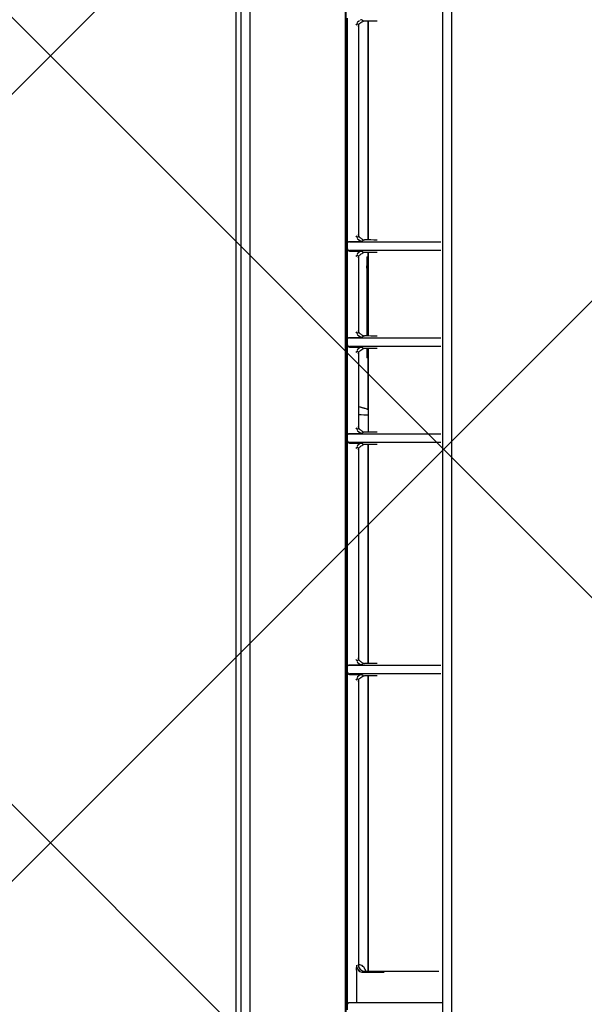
# Model space of a CAD drawing. Header units: millimetres. Extents: x 24385 to 79107, y -56478 to -23676.
# Tile 94 of 256: x 29196 to 29212, y -35241 to -35213. Entities that reach past the tile are written whole.
import ezdxf

# ---------------------------------------------------------------- set-up
doc = ezdxf.new("R2010")
doc.units = ezdxf.units.MM
doc.header["$LTSCALE"] = 2
doc.linetypes.add('DASHED', pattern=[19.05, 12.7, -6.35])
doc.layers.add('0_OPIS', color=7, linetype='Continuous', lineweight=13)
doc.layers.add('A_KRESKOWANIE', color=9, linetype='Continuous', lineweight=0)
for name, color, linetype in [('3DPLAN_A_OPIS', 8, 'Continuous'), ('IS_freon_urządzenia', 3, 'DASHED'), ('IS_KLIM_urządzenia', 3, 'Continuous')]:
    doc.layers.add(name, color=color, linetype=linetype)
doc.styles.add('ARIAL', font='arial.ttf')

# ---------------------------------------------------------------- blocks, each defined once
blk = doc.blocks.new('G$C8A3076D4')
at = {"layer": 'IS_KLIM_urządzenia', "linetype": 'Continuous'}
for p, q in [((98.423, 6.636), (6.111, 6.64)), ((98.561, 6.362), (5.976, 6.362)), ((23.102, 6.297), (23.105, 3.494)), ((23.361, 6.297), (23.358, 3.494)), ((26.057, 6.297), (26.06, 3.494)), ((26.316, 6.297), (26.313, 3.494)), ((29.012, 6.297), (29.015, 3.358)), ((29.271, 6.297), (29.268, 3.358)), ((36.136, 6.297), (36.139, 3.358)), ((36.395, 6.297), (36.392, 3.494)), ((46.51, 3.495), (46.51, 6.344)), ((45.58, 3.883), (45.58, 4.561)), ((23.039, 4.076), (16.301, 4.076)), ((16.301, 4.049), (23.039, 4.049)), ((25.994, 4.076), (23.424, 4.076)), ((23.425, 4.049), (23.558, 4.049)), ((23.558, 4.023), (23.558, 4.055)), ((23.903, 4.055), (23.558, 4.055)), ((23.601, 4.076), (23.601, 4.076)), ((23.903, 4.023), (23.83, 4.023)), ((23.903, 4.023), (25.994, 4.023)), ((28.949, 4.076), (26.379, 4.076)), ((26.662, 4.055), (26.379, 4.055)), ((26.662, 4.055), (26.662, 4.023)), ((26.663, 4.049), (28.243, 4.049)), ((28.433, 4.076), (28.424, 3.775)), ((36.072, 4.076), (29.334, 4.076)), ((29.334, 4.049), (36.073, 4.049)), ((45.55, 4.076), (36.458, 4.076)), ((36.458, 4.049), (45.55, 4.049)), ((16.304, 3.925), (16.26, 3.861)), ((16.263, 3.856), (16.273, 3.822)), ((16.291, 3.797), (16.33, 3.739)), ((16.329, 3.738), (16.358, 3.723)), ((16.419, 3.77), (16.378, 3.711)), ((16.395, 3.704), (16.427, 3.687)), ((22.912, 3.687), (22.945, 3.704)), ((22.961, 3.711), (22.921, 3.769)), ((22.981, 3.723), (23.008, 3.737)), ((23.008, 3.737), (23.068, 3.827)), ((23.076, 3.866), (23.035, 3.925)), ((23.428, 3.925), (23.384, 3.861)), ((23.415, 3.797), (23.454, 3.739)), ((23.453, 3.738), (23.482, 3.723)), ((23.543, 3.769), (23.502, 3.711)), ((23.519, 3.704), (23.551, 3.687)), ((25.867, 3.687), (25.9, 3.704)), ((25.917, 3.71), (25.876, 3.769)), ((25.936, 3.723), (25.963, 3.737)), ((25.963, 3.737), (26.024, 3.827)), ((26.031, 3.866), (25.99, 3.925)), ((26.383, 3.925), (26.339, 3.861)), ((26.37, 3.797), (26.409, 3.739)), ((26.408, 3.738), (26.437, 3.723)), ((26.498, 3.769), (26.457, 3.71)), ((26.474, 3.704), (26.506, 3.687)), ((28.822, 3.687), (28.855, 3.704)), ((28.872, 3.71), (28.831, 3.769)), ((28.891, 3.723), (28.918, 3.737)), ((28.918, 3.737), (28.979, 3.827)), ((28.986, 3.866), (28.945, 3.925)), ((29.338, 3.925), (29.294, 3.861)), ((29.297, 3.856), (29.307, 3.822)), ((29.325, 3.797), (29.364, 3.739)), ((29.363, 3.738), (29.392, 3.723)), ((29.453, 3.769), (29.412, 3.71)), ((29.429, 3.704), (29.461, 3.687)), ((35.946, 3.687), (35.979, 3.704)), ((35.995, 3.71), (35.955, 3.769)), ((36.015, 3.723), (36.042, 3.737)), ((36.042, 3.737), (36.102, 3.827)), ((36.11, 3.866), (36.069, 3.925)), ((36.462, 3.925), (36.418, 3.861)), ((36.421, 3.856), (36.431, 3.822)), ((36.449, 3.797), (36.488, 3.739)), ((36.487, 3.738), (36.516, 3.723)), ((36.577, 3.769), (36.536, 3.71)), ((36.553, 3.704), (36.585, 3.687)), ((45.517, 3.706), (46.51, 3.706)), ((100.699, 3.367), (3.823, 3.367)), ((99.292, 3.387), (3.847, 3.387)), ((23.312, 3.431), (23.151, 3.431)), ((26.267, 3.431), (26.106, 3.431)), ((29.222, 3.431), (29.061, 3.431)), ((36.346, 3.431), (36.185, 3.431)), ((46.736, 3.431), (46.564, 3.431)), ((46.564, 3.431), (46.564, 3.431))]:
    blk.add_line(p, q, dxfattribs=at)
for centre, radius, start, end in [((23.536, 4.055), 0.0216, 0, 90.0002), ((26.684, 4.055), 0.0216, 90.0002, 180), ((45.624, 3.799), 0.216, 110.2881, 120.6612)]:
    blk.add_arc(centre, radius, start, end, dxfattribs=at)
at = {"layer": 'IS_KLIM_urządzenia', "linetype": 'Continuous', "extrusion": (-1.20826e-05, -6.12303e-17, -1)}
blk.add_arc((-46.564, 3.485, -0.001), 0.0539, 270, 0, dxfattribs=at)
at = {"layer": 'IS_KLIM_urządzenia', "linetype": 'Continuous'}
for centre, major_axis, ratio, start_param, end_param in [((46.51, 3.646), (0, 0.0539), 0.000012, 4.626344, 6.090623), ((23.312, 3.485), (0, 0.0539), 0.991444, 3.141593, 4.704533), ((26.267, 3.485), (0, 0.0539), 0.991444, 3.141593, 4.704533), ((29.222, 3.485), (0, 0.0539), 0.991444, 3.141593, 4.704533), ((36.346, 3.485), (0, 0.0539), 0.991444, 3.141593, 4.704532), ((46.51, 3.496), (0, -0.0108), 0.000012, 0, 1.518436)]:
    blk.add_ellipse(centre, major_axis=major_axis, ratio=ratio, start_param=start_param, end_param=end_param, dxfattribs=at)
for points, degree in [([(45.558, 6.239), (45.556, 5.483), (45.553, 4.726), (45.55, 3.97)], 3), ([(46.51, 3.706), (46.51, 4.566), (46.51, 5.425), (46.51, 6.285)], 3), ([(16.3, 4.336), (16.3, 4.208), (16.3, 4.08), (16.301, 3.952)], 3), ([(23.04, 4.336), (23.039, 4.208), (23.039, 4.08), (23.038, 3.952)], 3), ([(23.423, 4.336), (23.424, 4.208), (23.424, 4.08), (23.425, 3.952)], 3), ([(25.995, 4.336), (25.994, 4.208), (25.994, 4.08), (25.994, 3.952)], 3), ([(26.379, 4.336), (26.379, 4.208), (26.379, 4.08), (26.38, 3.952)], 3), ([(28.95, 4.336), (28.949, 4.208), (28.949, 4.08), (28.949, 3.952)], 3), ([(29.334, 4.336), (29.334, 4.208), (29.334, 4.08), (29.335, 3.952)], 3), ([(36.074, 4.336), (36.073, 4.208), (36.073, 4.08), (36.072, 3.952)], 3), ([(36.457, 4.336), (36.458, 4.208), (36.458, 4.08), (36.459, 3.952)], 3), ([(28.41, 3.776), (28.414, 3.876), (28.417, 3.976), (28.421, 4.076)], 3), ([(45.514, 3.985), (45.449, 3.946)], 1), ([(22.93, 3.776), (16.41, 3.776)], 1), ([(22.961, 3.805), (22.981, 3.834), (23, 3.864), (23.02, 3.893)], 3), ([(23.084, 3.815), (23.085, 3.801), (23.085, 3.785), (23.085, 3.77)], 3), ([(23.084, 3.485), (23.084, 3.58), (23.085, 3.675), (23.085, 3.77)], 3), ([(23.378, 3.8), (23.378, 3.828), (23.378, 3.856), (23.378, 3.885)], 3), ([(23.378, 3.77), (23.378, 3.78), (23.378, 3.79), (23.378, 3.8)], 3), ([(23.379, 3.485), (23.379, 3.58), (23.379, 3.675), (23.378, 3.77)], 3), ([(25.885, 3.776), (23.533, 3.776)], 1), ([(25.916, 3.805), (25.936, 3.834), (25.956, 3.864), (25.975, 3.893)], 3), ([(26.039, 3.815), (26.04, 3.801), (26.04, 3.785), (26.04, 3.77)], 3), ([(26.039, 3.485), (26.039, 3.58), (26.04, 3.675), (26.04, 3.77)], 3), ([(26.333, 3.8), (26.333, 3.828), (26.333, 3.856), (26.333, 3.885)], 3), ([(26.333, 3.77), (26.333, 3.78), (26.333, 3.79), (26.333, 3.8)], 3), ([(26.334, 3.485), (26.334, 3.58), (26.334, 3.675), (26.333, 3.77)], 3), ([(28.84, 3.776), (26.487, 3.776)], 1), ([(28.16, 3.776), (28.16, 3.777), (28.16, 3.777), (28.16, 3.778)], 3), ([(28.871, 3.805), (28.891, 3.834), (28.911, 3.864), (28.93, 3.893)], 3), ([(28.994, 3.815), (28.995, 3.801), (28.995, 3.785), (28.995, 3.77)], 3), ([(29.288, 3.8), (29.288, 3.828), (29.288, 3.856), (29.288, 3.885)], 3), ([(29.288, 3.77), (29.288, 3.78), (29.288, 3.79), (29.288, 3.8)], 3), ([(35.964, 3.776), (29.443, 3.776)], 1), ([(35.995, 3.805), (36.015, 3.834), (36.034, 3.864), (36.054, 3.893)], 3), ([(36.118, 3.815), (36.119, 3.801), (36.119, 3.785), (36.119, 3.77)], 3), ([(36.118, 3.485), (36.118, 3.58), (36.119, 3.675), (36.119, 3.77)], 3), ([(36.412, 3.8), (36.412, 3.828), (36.412, 3.856), (36.412, 3.884)], 3), ([(36.412, 3.77), (36.412, 3.78), (36.412, 3.79), (36.412, 3.8)], 3), ([(36.413, 3.485), (36.413, 3.58), (36.413, 3.675), (36.412, 3.77)], 3), ([(45.42, 3.776), (36.566, 3.776)], 1), ([(45.498, 3.832), (45.508, 3.818), (45.517, 3.804), (45.527, 3.79)], 3), ([(46.51, 3.706), (46.51, 3.704), (46.51, 3.702), (46.51, 3.699)], 3), ([(46.51, 3.485), (46.51, 3.537), (46.51, 3.589), (46.51, 3.641)], 3), ([(23.084, 3.48), (23.084, 3.482), (23.084, 3.483), (23.084, 3.485)], 3), ([(23.379, 3.485), (23.379, 3.483), (23.379, 3.482), (23.379, 3.48)], 3), ([(26.039, 3.48), (26.039, 3.482), (26.039, 3.483), (26.039, 3.485)], 3), ([(26.334, 3.485), (26.334, 3.483), (26.334, 3.482), (26.334, 3.48)], 3), ([(28.994, 3.48), (28.994, 3.482), (28.994, 3.483), (28.994, 3.485)], 3), ([(29.289, 3.485), (29.289, 3.483), (29.289, 3.482), (29.289, 3.48)], 3), ([(36.118, 3.48), (36.118, 3.482), (36.118, 3.483), (36.118, 3.485)], 3), ([(36.413, 3.485), (36.413, 3.483), (36.413, 3.482), (36.413, 3.48)], 3), ([(46.511, 3.48), (46.511, 3.482), (46.51, 3.483), (46.51, 3.485)], 3)]:
    blk.add_open_spline(points, degree=degree, dxfattribs=at)
for points, knots in [([(16.301, 3.952), (16.301, 3.94), (16.303, 3.928), (16.31, 3.909), (16.314, 3.901), (16.319, 3.893)], [0, 0, 0, 0, 0.574087, 0.574087, 1, 1, 1, 1]), ([(23.02, 3.893), (23.027, 3.903), (23.032, 3.914), (23.037, 3.934), (23.038, 3.943), (23.038, 3.952)], [0, 0, 0, 0, 0.574023, 0.574023, 1, 1, 1, 1]), ([(23.425, 3.952), (23.425, 3.94), (23.427, 3.928), (23.434, 3.909), (23.438, 3.901), (23.443, 3.893)], [0, 0, 0, 0, 0.574076, 0.574076, 1, 1, 1, 1]), ([(23.601, 4.076), (23.602, 4.076), (23.602, 4.076), (23.602, 4.076), (23.602, 4.076), (23.601, 4.076), (23.599, 4.076), (23.599, 4.076)], [0, 0, 0, 0, 0.260298, 0.260298, 0.752675, 0.752675, 1, 1, 1, 1]), ([(25.975, 3.893), (25.981, 3.902), (25.986, 3.911), (25.992, 3.931), (25.994, 3.942), (25.994, 3.952)], [0, 0, 0, 0, 0.498045, 0.498045, 1, 1, 1, 1]), ([(26.38, 3.952), (26.38, 3.94), (26.382, 3.928), (26.389, 3.909), (26.393, 3.901), (26.398, 3.893)], [0, 0, 0, 0, 0.574087, 0.574087, 1, 1, 1, 1]), ([(26.621, 4.076), (26.621, 4.076), (26.619, 4.076), (26.618, 4.076), (26.618, 4.076), (26.618, 4.076)], [0, 0, 0, 0, 0.556465, 0.556465, 1, 1, 1, 1]), ([(28.16, 3.776), (28.175, 3.826), (28.19, 3.877), (28.221, 3.977), (28.236, 4.026), (28.251, 4.076)], [0, 0, 0, 0, 0.50204, 0.50204, 1, 1, 1, 1]), ([(28.165, 3.776), (28.178, 3.817), (28.191, 3.859), (28.221, 3.959), (28.239, 4.018), (28.257, 4.076)], [0, 0, 0, 0, 0.412722, 0.412722, 1, 1, 1, 1]), ([(28.93, 3.893), (28.937, 3.903), (28.942, 3.914), (28.947, 3.934), (28.949, 3.943), (28.949, 3.952)], [0, 0, 0, 0, 0.574023, 0.574023, 1, 1, 1, 1]), ([(29.335, 3.952), (29.335, 3.94), (29.337, 3.928), (29.344, 3.909), (29.348, 3.9), (29.353, 3.893)], [0, 0, 0, 0, 0.574076, 0.574076, 1, 1, 1, 1]), ([(36.054, 3.893), (36.06, 3.902), (36.065, 3.911), (36.071, 3.931), (36.072, 3.942), (36.072, 3.952)], [0, 0, 0, 0, 0.498045, 0.498045, 1, 1, 1, 1]), ([(36.459, 3.952), (36.459, 3.94), (36.461, 3.928), (36.468, 3.909), (36.472, 3.9), (36.477, 3.893)], [0, 0, 0, 0, 0.574095, 0.574095, 1, 1, 1, 1]), ([(45.335, 3.758), (45.36, 3.758), (45.384, 3.762), (45.43, 3.778), (45.451, 3.79), (45.489, 3.82), (45.505, 3.838), (45.531, 3.878), (45.54, 3.901), (45.548, 3.939), (45.55, 3.955), (45.55, 3.97)], [0, 0, 0, 0, 0.216761, 0.216761, 0.433645, 0.433645, 0.648802, 0.648802, 0.862826, 0.862826, 1, 1, 1, 1]), ([(45.449, 3.946), (45.44, 3.941), (45.432, 3.936), (45.405, 3.914), (45.388, 3.895), (45.362, 3.854), (45.353, 3.831), (45.344, 3.793), (45.343, 3.778), (45.342, 3.764)], [0, 0, 0, 0, 0.137316, 0.137316, 0.47063, 0.47063, 0.803518, 0.803518, 1, 1, 1, 1]), ([(16.319, 3.893), (16.331, 3.875), (16.344, 3.856), (16.364, 3.827), (16.371, 3.816), (16.379, 3.805)], [0, 0, 0, 0, 0.624509, 0.624509, 1, 1, 1, 1]), ([(16.379, 3.805), (16.385, 3.795), (16.394, 3.786), (16.413, 3.772), (16.424, 3.766), (16.446, 3.76), (16.457, 3.758), (16.468, 3.758)], [0, 0, 0, 0, 0.342475, 0.342475, 0.684843, 0.684843, 1, 1, 1, 1]), ([(22.871, 3.758), (22.884, 3.758), (22.896, 3.76), (22.919, 3.768), (22.93, 3.774), (22.947, 3.788), (22.955, 3.796), (22.961, 3.805)], [0, 0, 0, 0, 0.347363, 0.347363, 0.69495, 0.69495, 1, 1, 1, 1]), ([(23.079, 3.894), (23.079, 3.893), (23.079, 3.893), (23.081, 3.869), (23.083, 3.843), (23.084, 3.815)], [0, 0, 0, 0, 0.008032, 0.008032, 1, 1, 1, 1]), ([(23.443, 3.893), (23.455, 3.875), (23.467, 3.857), (23.487, 3.828), (23.495, 3.816), (23.502, 3.805)], [0, 0, 0, 0, 0.614612, 0.614612, 1, 1, 1, 1]), ([(23.502, 3.805), (23.509, 3.795), (23.518, 3.786), (23.537, 3.772), (23.548, 3.766), (23.57, 3.759), (23.581, 3.758), (23.592, 3.758)], [0, 0, 0, 0, 0.342485, 0.342485, 0.684864, 0.684864, 1, 1, 1, 1]), ([(25.827, 3.758), (25.839, 3.758), (25.851, 3.76), (25.874, 3.768), (25.885, 3.774), (25.902, 3.788), (25.91, 3.796), (25.916, 3.805)], [0, 0, 0, 0, 0.347363, 0.347363, 0.69495, 0.69495, 1, 1, 1, 1]), ([(26.034, 3.894), (26.034, 3.893), (26.034, 3.893), (26.036, 3.869), (26.038, 3.843), (26.039, 3.815)], [0, 0, 0, 0, 0.008032, 0.008032, 1, 1, 1, 1]), ([(26.398, 3.893), (26.41, 3.875), (26.423, 3.856), (26.443, 3.827), (26.45, 3.816), (26.458, 3.805)], [0, 0, 0, 0, 0.624509, 0.624509, 1, 1, 1, 1]), ([(26.458, 3.805), (26.464, 3.795), (26.473, 3.786), (26.492, 3.772), (26.503, 3.766), (26.525, 3.759), (26.536, 3.758), (26.547, 3.758)], [0, 0, 0, 0, 0.342475, 0.342475, 0.684843, 0.684843, 1, 1, 1, 1]), ([(28.782, 3.758), (28.794, 3.758), (28.806, 3.76), (28.829, 3.768), (28.84, 3.774), (28.857, 3.788), (28.865, 3.796), (28.871, 3.805)], [0, 0, 0, 0, 0.347363, 0.347363, 0.69495, 0.69495, 1, 1, 1, 1]), ([(28.989, 3.894), (28.989, 3.893), (28.989, 3.893), (28.991, 3.869), (28.993, 3.843), (28.994, 3.815)], [0, 0, 0, 0, 0.008032, 0.008032, 1, 1, 1, 1]), ([(28.994, 3.485), (28.994, 3.553), (28.995, 3.622), (28.995, 3.717), (28.995, 3.743), (28.995, 3.77)], [0, 0, 0, 0, 0.71897, 0.71897, 1, 1, 1, 1]), ([(29.289, 3.485), (29.289, 3.553), (29.289, 3.622), (29.289, 3.717), (29.288, 3.743), (29.288, 3.77)], [0, 0, 0, 0, 0.718978, 0.718978, 1, 1, 1, 1]), ([(29.353, 3.893), (29.365, 3.875), (29.377, 3.857), (29.397, 3.827), (29.405, 3.816), (29.413, 3.805)], [0, 0, 0, 0, 0.614611, 0.614611, 1, 1, 1, 1]), ([(29.413, 3.805), (29.419, 3.795), (29.428, 3.786), (29.447, 3.772), (29.458, 3.766), (29.48, 3.759), (29.491, 3.758), (29.502, 3.758)], [0, 0, 0, 0, 0.342485, 0.342485, 0.684864, 0.684864, 1, 1, 1, 1]), ([(35.905, 3.758), (35.918, 3.758), (35.93, 3.76), (35.953, 3.768), (35.964, 3.774), (35.981, 3.788), (35.989, 3.796), (35.995, 3.805)], [0, 0, 0, 0, 0.34736, 0.34736, 0.694944, 0.694944, 1, 1, 1, 1]), ([(36.113, 3.893), (36.113, 3.893), (36.113, 3.893), (36.115, 3.868), (36.117, 3.843), (36.118, 3.815)], [0, 0, 0, 0, 0.008032, 0.008032, 1, 1, 1, 1]), ([(36.477, 3.893), (36.489, 3.875), (36.502, 3.856), (36.522, 3.827), (36.529, 3.816), (36.536, 3.805)], [0, 0, 0, 0, 0.624518, 0.624518, 1, 1, 1, 1]), ([(36.536, 3.805), (36.543, 3.795), (36.552, 3.786), (36.571, 3.772), (36.582, 3.766), (36.604, 3.759), (36.615, 3.758), (36.626, 3.758)], [0, 0, 0, 0, 0.342472, 0.342472, 0.684838, 0.684838, 1, 1, 1, 1]), ([(45.517, 3.706), (45.493, 3.706), (45.47, 3.707), (45.418, 3.711), (45.391, 3.713), (45.363, 3.716), (45.363, 3.716), (45.363, 3.716)], [0, 0, 0, 0, 0.438386, 0.438386, 0.994007, 0.994007, 1, 1, 1, 1]), ([(45.414, 3.711), (45.423, 3.713), (45.431, 3.715), (45.463, 3.726), (45.485, 3.738), (45.522, 3.768), (45.538, 3.787), (45.564, 3.827), (45.573, 3.85), (45.579, 3.876), (45.579, 3.879), (45.58, 3.883)], [0, 0, 0, 0, 0.107728, 0.107728, 0.394349, 0.394349, 0.678665, 0.678665, 0.961581, 0.961581, 1, 1, 1, 1]), ([(23.131, 3.431), (23.113, 3.431), (23.095, 3.431), (21.941, 3.431), (20.806, 3.431), (18.534, 3.431), (17.398, 3.431), (16.244, 3.431), (16.226, 3.431), (16.208, 3.431)], [0, 0, 0, 0, 0.007798, 0.007798, 0.5, 0.5, 0.992202, 0.992202, 1, 1, 1, 1]), ([(23.131, 3.431), (23.131, 3.431), (23.131, 3.431), (23.128, 3.431), (23.126, 3.431), (23.117, 3.433), (23.111, 3.436), (23.101, 3.443), (23.097, 3.448), (23.091, 3.457), (23.089, 3.461), (23.086, 3.47), (23.084, 3.475), (23.084, 3.48)], [0, 0, 0, 0, 0.005149, 0.005149, 0.134482, 0.134482, 0.437006, 0.437006, 0.670181, 0.670181, 0.834357, 0.834357, 1, 1, 1, 1]), ([(23.151, 3.431), (23.146, 3.431), (23.141, 3.431), (23.135, 3.431), (23.133, 3.431), (23.131, 3.431)], [0, 0, 0, 0, 0.717903, 0.717903, 1, 1, 1, 1]), ([(23.332, 3.431), (23.327, 3.431), (23.323, 3.431), (23.316, 3.431), (23.314, 3.431), (23.312, 3.431)], [0, 0, 0, 0, 0.717903, 0.717903, 1, 1, 1, 1]), ([(23.379, 3.48), (23.379, 3.475), (23.378, 3.47), (23.374, 3.461), (23.372, 3.457), (23.367, 3.448), (23.363, 3.443), (23.353, 3.436), (23.347, 3.433), (23.338, 3.431), (23.335, 3.431), (23.332, 3.431), (23.332, 3.431), (23.332, 3.431)], [0, 0, 0, 0, 0.165643, 0.165643, 0.329819, 0.329819, 0.562994, 0.562994, 0.865518, 0.865518, 0.994851, 0.994851, 1, 1, 1, 1]), ([(26.086, 3.431), (26.068, 3.431), (26.05, 3.431), (25.591, 3.431), (25.15, 3.431), (24.268, 3.431), (23.827, 3.431), (23.368, 3.431), (23.35, 3.431), (23.332, 3.431)], [0, 0, 0, 0, 0.019601, 0.019601, 0.5, 0.5, 0.980399, 0.980399, 1, 1, 1, 1]), ([(26.086, 3.431), (26.086, 3.431), (26.086, 3.431), (26.083, 3.431), (26.081, 3.431), (26.072, 3.433), (26.066, 3.436), (26.056, 3.443), (26.052, 3.448), (26.046, 3.457), (26.044, 3.461), (26.041, 3.47), (26.04, 3.475), (26.039, 3.48)], [0, 0, 0, 0, 0.005149, 0.005149, 0.134482, 0.134482, 0.437006, 0.437006, 0.670181, 0.670181, 0.834357, 0.834357, 1, 1, 1, 1]), ([(26.106, 3.431), (26.101, 3.431), (26.097, 3.431), (26.09, 3.431), (26.088, 3.431), (26.086, 3.431)], [0, 0, 0, 0, 0.717908, 0.717908, 1, 1, 1, 1]), ([(26.287, 3.431), (26.282, 3.431), (26.278, 3.431), (26.271, 3.431), (26.269, 3.431), (26.267, 3.431)], [0, 0, 0, 0, 0.717908, 0.717908, 1, 1, 1, 1]), ([(26.334, 3.48), (26.334, 3.475), (26.333, 3.47), (26.33, 3.461), (26.327, 3.457), (26.322, 3.448), (26.318, 3.443), (26.308, 3.436), (26.302, 3.433), (26.293, 3.431), (26.29, 3.431), (26.287, 3.431), (26.287, 3.431), (26.287, 3.431)], [0, 0, 0, 0, 0.165643, 0.165643, 0.329819, 0.329819, 0.562994, 0.562994, 0.865518, 0.865518, 0.994851, 0.994851, 1, 1, 1, 1]), ([(29.041, 3.431), (29.023, 3.431), (29.005, 3.431), (28.546, 3.431), (28.105, 3.431), (27.223, 3.431), (26.782, 3.431), (26.323, 3.431), (26.305, 3.431), (26.287, 3.431)], [0, 0, 0, 0, 0.019601, 0.019601, 0.5, 0.5, 0.980399, 0.980399, 1, 1, 1, 1]), ([(29.041, 3.431), (29.041, 3.431), (29.041, 3.431), (29.038, 3.431), (29.036, 3.431), (29.027, 3.433), (29.021, 3.436), (29.011, 3.443), (29.007, 3.448), (29.001, 3.457), (28.999, 3.461), (28.996, 3.47), (28.995, 3.475), (28.994, 3.48)], [0, 0, 0, 0, 0.005149, 0.005149, 0.134482, 0.134482, 0.437006, 0.437006, 0.670181, 0.670181, 0.834357, 0.834357, 1, 1, 1, 1]), ([(29.061, 3.431), (29.056, 3.431), (29.052, 3.431), (29.045, 3.431), (29.043, 3.431), (29.041, 3.431)], [0, 0, 0, 0, 0.717913, 0.717913, 1, 1, 1, 1]), ([(29.242, 3.431), (29.237, 3.431), (29.233, 3.431), (29.226, 3.431), (29.224, 3.431), (29.222, 3.431)], [0, 0, 0, 0, 0.717913, 0.717913, 1, 1, 1, 1]), ([(29.289, 3.48), (29.289, 3.475), (29.288, 3.47), (29.285, 3.461), (29.282, 3.457), (29.277, 3.448), (29.273, 3.443), (29.263, 3.436), (29.257, 3.433), (29.248, 3.431), (29.245, 3.431), (29.242, 3.431), (29.242, 3.431), (29.242, 3.431)], [0, 0, 0, 0, 0.165643, 0.165643, 0.329819, 0.329819, 0.562994, 0.562994, 0.865518, 0.865518, 0.994851, 0.994851, 1, 1, 1, 1]), ([(36.165, 3.431), (36.147, 3.431), (36.129, 3.431), (34.975, 3.431), (33.839, 3.431), (31.568, 3.431), (30.432, 3.431), (29.278, 3.431), (29.26, 3.431), (29.242, 3.431)], [0, 0, 0, 0, 0.007798, 0.007798, 0.5, 0.5, 0.992202, 0.992202, 1, 1, 1, 1]), ([(36.165, 3.431), (36.165, 3.431), (36.165, 3.431), (36.162, 3.431), (36.159, 3.431), (36.151, 3.433), (36.144, 3.436), (36.135, 3.443), (36.131, 3.448), (36.125, 3.457), (36.123, 3.461), (36.12, 3.47), (36.118, 3.475), (36.118, 3.48)], [0, 0, 0, 0, 0.005149, 0.005149, 0.134483, 0.134483, 0.437006, 0.437006, 0.670181, 0.670181, 0.834357, 0.834357, 1, 1, 1, 1]), ([(36.185, 3.431), (36.18, 3.431), (36.175, 3.431), (36.169, 3.431), (36.167, 3.431), (36.165, 3.431)], [0, 0, 0, 0, 0.717925, 0.717925, 1, 1, 1, 1]), ([(36.366, 3.431), (36.361, 3.431), (36.357, 3.431), (36.35, 3.431), (36.348, 3.431), (36.346, 3.431)], [0, 0, 0, 0, 0.717926, 0.717926, 1, 1, 1, 1]), ([(36.413, 3.48), (36.413, 3.475), (36.412, 3.47), (36.408, 3.461), (36.406, 3.457), (36.401, 3.448), (36.397, 3.443), (36.387, 3.436), (36.38, 3.433), (36.372, 3.431), (36.369, 3.431), (36.366, 3.431), (36.366, 3.431), (36.366, 3.431)], [0, 0, 0, 0, 0.165643, 0.165643, 0.329819, 0.329819, 0.562994, 0.562994, 0.865517, 0.865517, 0.994851, 0.994851, 1, 1, 1, 1]), ([(46.564, 3.431), (46.546, 3.431), (46.528, 3.431), (44.828, 3.431), (43.145, 3.431), (39.781, 3.431), (38.101, 3.431), (36.402, 3.431), (36.384, 3.431), (36.366, 3.431)], [0, 0, 0, 0, 0.00529, 0.00529, 0.500317, 0.500317, 0.994706, 0.994706, 1, 1, 1, 1]), ([(46.564, 3.431), (46.564, 3.431), (46.564, 3.431), (46.561, 3.431), (46.558, 3.431), (46.547, 3.433), (46.54, 3.436), (46.529, 3.444), (46.524, 3.449), (46.518, 3.457), (46.516, 3.461), (46.512, 3.47), (46.511, 3.475), (46.511, 3.48)], [0, 0, 0, 0, 0.004927, 0.004927, 0.143011, 0.143011, 0.460702, 0.460702, 0.691545, 0.691545, 0.844938, 0.844938, 1, 1, 1, 1]), ([(52.268, 0.427), (44.218, 0.427), (32.142, 0.427), (18.053, 0.427), (11.009, 0.427), (7.487, 0.427), (5.726, 0.427), (4.939, 0.427), (4.625, 0.427), (4.499, 0.426), (4.279, 0.426), (4.09, 0.426), (3.965, 0.425)], [0, 0, 0, 0, 0.5, 0.75, 0.875, 0.9375, 0.96875, 0.984375, 0.986328, 0.988281, 0.992187, 1, 1, 1, 1]), ([(3.791, 0.141), (3.974, 0.142), (4.158, 0.142), (5.004, 0.142), (5.666, 0.142), (7.654, 0.142), (8.979, 0.142), (12.954, 0.142), (20.905, 0.142), (28.856, 0.142), (40.194, 0.142), (46.231, 0.142), (52.269, 0.142)], [0, 0, 0, 0, 0.01135, 0.01135, 0.052352, 0.052352, 0.134355, 0.134355, 0.298362, 0.626375, 0.626375, 1, 1, 1, 1]), ([(52.269, 0), (52.233, 0), (52.197, 0), (52.017, 0), (51.873, 0), (51.154, 0), (50.578, 0), (47.701, 0), (45.399, 0), (33.89, 0), (24.683, 0), (14.401, 0), (13.326, 0), (9.486, 0), (6.721, 0), (3.956, 0)], [0, 0, 0, 0, 0.002233, 0.002233, 0.011167, 0.011167, 0.0469, 0.0469, 0.189833, 0.189833, 0.761567, 0.761567, 0.828318, 0.828318, 1, 1, 1, 1])]:
    blk.add_open_spline(points, degree=3, knots=knots, dxfattribs=at)
for points, weights in [([(23.558, 4.023), (23.558, 4.023), (23.701, 4.023), (23.903, 4.023)], [1, 0.804737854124, 0.804737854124, 1]), ([(26.38, 4.023), (26.553, 4.023), (26.662, 4.023), (26.662, 4.023)], [0.935806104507, 0.807802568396, 0.82920053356, 1])]:
    blk.add_rational_spline(points, weights, degree=3, dxfattribs=at)
blk = doc.blocks.new('II pietrooo')
at = {"layer": 'A_KRESKOWANIE', "transparency": 33554687}
h = blk.add_hatch(dxfattribs=at)
h.set_pattern_fill('ANSI37', color=256, scale=5)
h.paths.add_polyline_path([(29041.457, -35023.037), (28860.457, -35023.037), (28860.457, -35014.037), (28745.457, -35014.037), (28674.457, -35014.037), (28674.457, -35084.037), (28697.457, -35084.037), (28697.457, -35187.037), (28685.708, -35187.037), (28685.708, -35200.32), (28674.457, -35200.32), (28674.457, -35444.037), (28826.457, -35444.037), (28826.457, -35302.037), (28932.457, -35302.037), (28932.457, -35444.037), (29175.457, -35444.037), (29175.457, -35404.037), (29226.457, -35404.037), (29226.457, -35014.037), (29156.457, -35014.037), (29041.457, -35014.037)])
h.paths.add_polyline_path([(29052.545, -35277.894), (28844.012, -35277.894), (28844.012, -35222.58), (29052.545, -35222.58)], flags=16)
h.paths.add_polyline_path([(28885.604, -35252.075), (29003.18, -35252.075), (29003.18, -35230.559), (28885.604, -35230.559)], flags=8)
h.paths.add_polyline_path([(28875.265, -35273.795), (28992.841, -35273.795), (28992.841, -35252.279), (28875.265, -35252.279)], flags=8)
h.paths.add_polyline_path([(28840.515, -35146.32), (29083.644, -35146.32), (29083.644, -35200.32), (28840.515, -35200.32)], flags=16)
h.paths.add_polyline_path([(28845.532, -35167.934), (28882.864, -35167.934), (28882.864, -35149.886), (28845.532, -35149.886)], flags=8)
h.paths.add_polyline_path([(28903.238, -35168.138), (29004.566, -35168.138), (29004.566, -35149.73), (28903.238, -35149.73)], flags=8)
h.paths.add_polyline_path([(28902.962, -35198.048), (28949.642, -35198.048), (28949.642, -35177.636), (28902.962, -35177.636)], flags=8)
h.paths.add_polyline_path([(28949.682, -35195.748), (28973.898, -35195.748), (28973.898, -35177.532), (28949.682, -35177.532)], flags=8)
h.paths.add_polyline_path([(28839.9, -35193.689), (28889.252, -35193.689), (28889.252, -35176.842), (28839.9, -35176.842)], flags=24)
h.paths.add_polyline_path([(28987.439, -35040.85), (29026, -35040.85), (29026, -35024.003), (28987.439, -35024.003)], flags=24)
h.paths.add_polyline_path([(28879.457, -35302.037), (28879.457, -35330.037), (28932.457, -35330.037), (28932.457, -35302.037)])
h.paths.add_polyline_path([(28879.457, -35330.037), (28879.457, -35302.037), (28826.457, -35330.037)])
h.paths.add_polyline_path([(28826.457, -35330.037), (28826.457, -35444.037), (28829.457, -35444.037), (28829.457, -35451.375), (28831.55, -35451.375), (28879.457, -35366.786, -0.262592), (28928.411, -35451.375), (28929.457, -35451.375), (28929.457, -35444.037), (28932.457, -35444.037), (28932.457, -35330.037)])
h.paths.add_polyline_path([(28928.411, -35451.375, 0.262592), (28879.457, -35366.786), (28831.55, -35451.375), (28831.55, -35453.468), (28832.597, -35453.468), (28832.597, -35456.607), (28831.55, -35456.607), (28831.55, -35458.7), (28829.457, -35458.7), (28829.457, -35466.037), (28929.457, -35466.037), (28929.457, -35458.7), (28927.364, -35458.7), (28927.364, -35456.607), (28926.318, -35456.607), (28926.318, -35453.468), (28927.364, -35453.468), (28927.364, -35451.375)])
h.paths.add_polyline_path([(28863.408, -35449.188), (28905.68, -35449.188), (28905.68, -35424.888), (28863.408, -35424.888)], flags=24)
h.paths.add_polyline_path([(28879.457, -35302.037), (28826.457, -35302.037), (28826.457, -35330.037)])
at = {"layer": '3DPLAN_A_OPIS', "color": 1, "lineweight": 30, "style": 'ARIAL'}
for tag, p in [('WYŁĄCZONE', (29640.582, -35218.771)), ('WYŁĄCZONE', (30122.415, -35218.771)), ('Z_OPRACOWANIA', (29630.242, -35241.206)), ('Z_OPRACOWANIA', (30112.076, -35241.206)), ('WYŁĄCZONE', (28887.308, -35245.559)), ('Z_OPRACOWANIA', (28876.969, -35267.279)), ('WYŁĄCZONE', (30987.797, -35381.78)), ('Z_OPRACOWANIA', (30977.458, -35404.214))]:
    blk.add_attdef(tag, p, '', height=12, dxfattribs=at)

msp = doc.modelspace()

# ---------------------------------------------------------------- block references
at = {"layer": '0_OPIS'}
msp.add_blockref('II pietrooo', (0, 0), dxfattribs=at)
at = {"layer": 'IS_freon_urządzenia', "xscale": 0.9269462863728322, "yscale": 0.9269462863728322, "zscale": 0.9269462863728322, "rotation": 270}
msp.add_blockref('G$C8A3076D4', (29202.372, -35197.716), dxfattribs=at)

doc.saveas('drawing.dxf')
